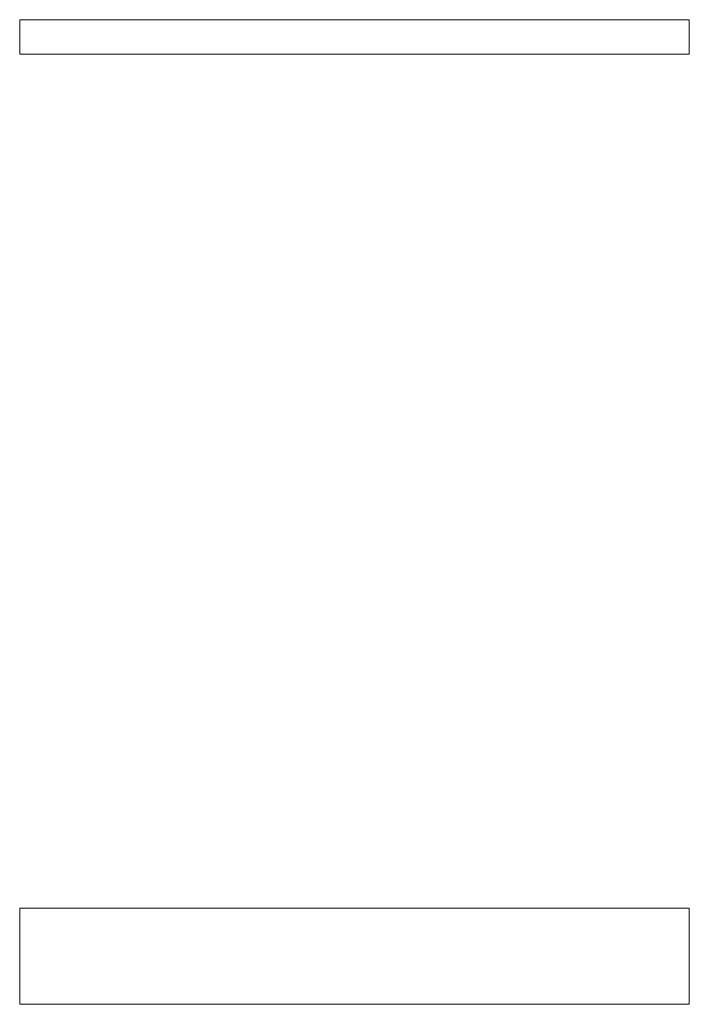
# Model space of a CAD drawing. Header units: centimetres. Extents: x -27.1 to 7.7, y -27.5 to 23.7.
import ezdxf

# ---------------------------------------------------------------- set-up
doc = ezdxf.new("R2010")
doc.units = ezdxf.units.CM
doc.header["$LTSCALE"] = 2.54
doc.layers.add('Lucido design-1', color=7, linetype='Continuous')

# ---------------------------------------------------------------- blocks, each defined once
blk = doc.blocks.new('Gruppo-4-1')
at = {"color": 6, "linetype": 'Continuous', "lineweight": 9}
for points in [[(-27.12, 23.72, 32.207), (-27.12, 21.92, 32.207), (-27.12, 21.92, 21.107), (-27.12, 23.72, 21.107)], [(7.68, 23.72, 21.107), (-27.12, 23.72, 21.107), (-27.12, 23.72, 32.207), (7.68, 23.72, 32.207)], [(7.68, 21.92, 21.107), (-27.12, 21.92, 21.107), (-27.12, 23.72, 21.107), (7.68, 23.72, 21.107)], [(7.68, 23.72, 32.207), (-27.12, 23.72, 32.207), (-27.12, 21.92, 32.207), (7.68, 21.92, 32.207)], [(7.68, 23.72, 32.207), (7.68, 21.92, 32.207), (7.68, 21.92, 21.107), (7.68, 23.72, 21.107)], [(7.68, 21.92, 32.207), (-27.12, 21.92, 32.207), (-27.12, 21.92, 21.107), (7.68, 21.92, 21.107)], [(-27.12, -22.48, 31.007), (-27.12, -22.48, 32.207), (-27.12, -27.48, 32.207), (-27.12, -27.48, 31.007)], [(7.68, -27.48, 31.007), (-27.12, -27.48, 31.007), (-27.12, -22.48, 31.007), (7.68, -22.48, 31.007)], [(7.68, -22.48, 32.207), (-27.12, -22.48, 32.207), (-27.12, -27.48, 32.207), (7.68, -27.48, 32.207)], [(7.68, -22.48, 31.007), (-27.12, -22.48, 31.007), (-27.12, -22.48, 32.207), (7.68, -22.48, 32.207)], [(7.68, -22.48, 31.007), (7.68, -22.48, 32.207), (7.68, -27.48, 32.207), (7.68, -27.48, 31.007)], [(7.68, -27.48, 32.207), (-27.12, -27.48, 32.207), (-27.12, -27.48, 31.007), (7.68, -27.48, 31.007)]]:
    blk.add_3dface(points, dxfattribs=at)
blk = doc.blocks.new('Gruppo-5-1')
at = {"color": 6}
blk.add_blockref('Gruppo-4-1', (0, 0), dxfattribs=at)

msp = doc.modelspace()

# ---------------------------------------------------------------- block references
at = {"layer": 'Lucido design-1', "color": 6, "true_color": 0xff00ff}
msp.add_blockref('Gruppo-5-1', (0, 0), dxfattribs=at)

doc.saveas('drawing.dxf')
